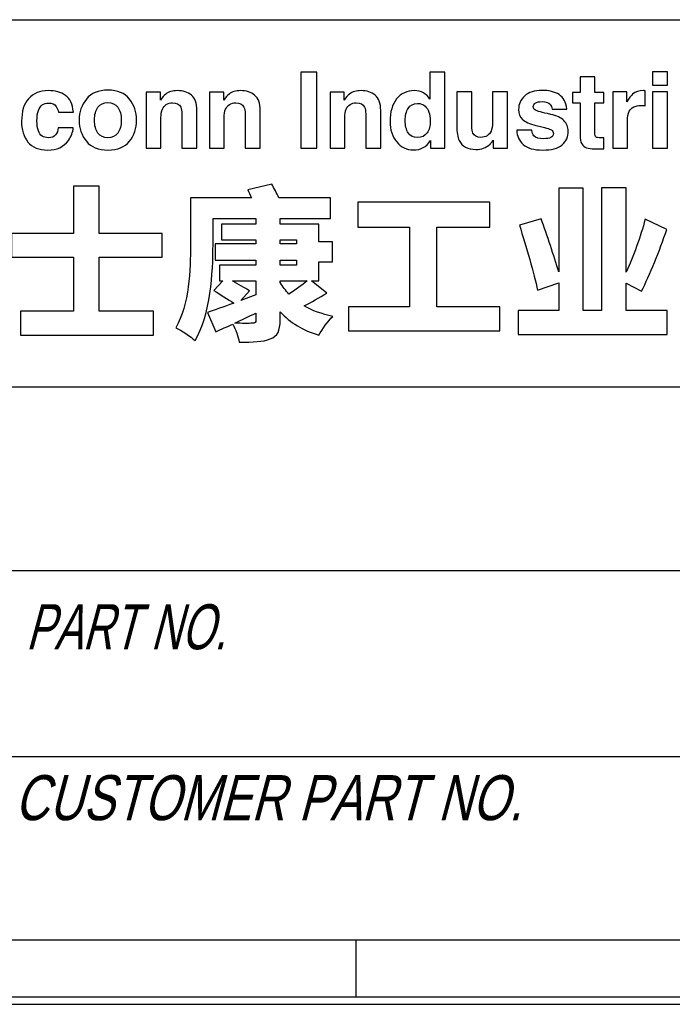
# Model space of a CAD drawing. Header units: millimetres. Extents: x 0 to 420, y 0 to 297.
# Tile 5 of 13: x 354 to 386, y 0 to 47. Entities that reach past the tile are written whole.
import ezdxf

# ---------------------------------------------------------------- set-up
doc = ezdxf.new("R2010")
doc.units = ezdxf.units.MM
doc.header["$LTSCALE"] = 23.1
doc.layers.get('0').update_dxf_attribs({"linetype": 'CONTINUOUS'})
doc.styles.add('TEXTSTYLE_10', font='txt', dxfattribs={"width": 0.78602})
doc.styles.add('TEXTSTYLE_9', font='txt', dxfattribs={"width": 0.703095})

msp = doc.modelspace()

# ---------------------------------------------------------------- linework, layer by layer
at = {"color": 7, "linetype": 'CONTINUOUS', "true_color": 0xf5f5f5}
for p, q in [((234.756, 47.473), (417.234, 47.473)), ((234.756, 29.765), (417.234, 29.765)), ((234.756, 20.911), (417.234, 20.911)), ((234.756, 11.955), (417.234, 11.955)), ((2.782, 3.102), (417.234, 3.102)), ((370.592, 0.358), (370.592, 3.102)), ((0, 0), (420, 0)), ((0.038, 0.358), (419.978, 0.358))]:
    msp.add_line(p, q, dxfattribs=at)
at = {"color": 7, "linetype": 'CONTINUOUS'}
for points, knots in [([(368.691, 41.278), (368.691, 41.278), (367.93, 41.278), (367.93, 41.278), (367.93, 41.278), (367.93, 41.278), (367.93, 44.942), (367.93, 44.942), (367.93, 44.942), (367.93, 44.942), (368.691, 44.942), (368.691, 44.942), (368.691, 44.942), (368.691, 44.942), (368.691, 41.278), (368.691, 41.278)], [0, 0, 0, 0, 0.2, 0.2, 0.2, 0.2, 0.4, 0.4, 0.4, 0.4, 0.6, 0.6, 0.6, 0.6, 1, 1, 1, 1]), ([(373.842, 43.944), (373.969, 43.872), (374.073, 43.772), (374.153, 43.645), (374.153, 43.645), (374.153, 43.645), (374.153, 44.937), (374.153, 44.937), (374.153, 44.937), (374.153, 44.937), (374.871, 44.937), (374.871, 44.937), (374.871, 44.937), (374.871, 44.937), (374.871, 41.278), (374.871, 41.278), (374.871, 41.278), (374.871, 41.278), (374.182, 41.278), (374.182, 41.278), (374.182, 41.278), (374.182, 41.278), (374.182, 41.653), (374.182, 41.653), (374.182, 41.653), (374.081, 41.492), (373.966, 41.375), (373.837, 41.303), (373.837, 41.303), (373.707, 41.23), (373.546, 41.193), (373.354, 41.193), (373.354, 41.193), (373.038, 41.193), (372.771, 41.321), (372.555, 41.577), (372.555, 41.577), (372.339, 41.833), (372.231, 42.162), (372.231, 42.563), (372.231, 42.563), (372.231, 43.025), (372.337, 43.389), (372.55, 43.654), (372.55, 43.654), (372.763, 43.92), (373.048, 44.052), (373.404, 44.052), (373.404, 44.052), (373.568, 44.052), (373.714, 44.016), (373.842, 43.944)], [0, 0, 0, 0, 0.071429, 0.071429, 0.071429, 0.071429, 0.142857, 0.142857, 0.142857, 0.142857, 0.214286, 0.214286, 0.214286, 0.214286, 0.285714, 0.285714, 0.285714, 0.285714, 0.357143, 0.357143, 0.357143, 0.357143, 0.428571, 0.428571, 0.428571, 0.428571, 0.5, 0.5, 0.5, 0.5, 0.571429, 0.571429, 0.571429, 0.571429, 0.642857, 0.642857, 0.642857, 0.642857, 0.714286, 0.714286, 0.714286, 0.714286, 0.785714, 0.785714, 0.785714, 0.785714, 0.857143, 0.857143, 0.857143, 0.857143, 1, 1, 1, 1]), ([(381.034, 43.458), (381.034, 43.458), (381.034, 43.963), (381.034, 43.963), (381.034, 43.963), (381.034, 43.963), (381.412, 43.963), (381.412, 43.963), (381.412, 43.963), (381.412, 43.963), (381.412, 44.719), (381.412, 44.719), (381.412, 44.719), (381.412, 44.719), (382.114, 44.719), (382.114, 44.719), (382.114, 44.719), (382.114, 44.719), (382.114, 43.963), (382.114, 43.963), (382.114, 43.963), (382.114, 43.963), (382.554, 43.963), (382.554, 43.963), (382.554, 43.963), (382.554, 43.963), (382.554, 43.458), (382.554, 43.458), (382.554, 43.458), (382.554, 43.458), (382.114, 43.458), (382.114, 43.458), (382.114, 43.458), (382.114, 43.458), (382.114, 42.026), (382.114, 42.026), (382.114, 42.026), (382.114, 41.915), (382.128, 41.846), (382.156, 41.819), (382.156, 41.819), (382.184, 41.791), (382.27, 41.777), (382.414, 41.777), (382.414, 41.777), (382.436, 41.777), (382.459, 41.778), (382.483, 41.779), (382.483, 41.779), (382.507, 41.779), (382.53, 41.781), (382.554, 41.782), (382.554, 41.782), (382.554, 41.782), (382.554, 41.253), (382.554, 41.253), (382.554, 41.253), (382.554, 41.253), (382.218, 41.24), (382.218, 41.24), (382.218, 41.24), (381.883, 41.229), (381.655, 41.287), (381.532, 41.415), (381.532, 41.415), (381.452, 41.496), (381.412, 41.621), (381.412, 41.79), (381.412, 41.79), (381.412, 41.79), (381.412, 43.458), (381.412, 43.458), (381.412, 43.458), (381.412, 43.458), (381.034, 43.458), (381.034, 43.458)], [0, 0, 0, 0, 0.05, 0.05, 0.05, 0.05, 0.1, 0.1, 0.1, 0.1, 0.15, 0.15, 0.15, 0.15, 0.2, 0.2, 0.2, 0.2, 0.25, 0.25, 0.25, 0.25, 0.3, 0.3, 0.3, 0.3, 0.35, 0.35, 0.35, 0.35, 0.4, 0.4, 0.4, 0.4, 0.45, 0.45, 0.45, 0.45, 0.5, 0.5, 0.5, 0.5, 0.55, 0.55, 0.55, 0.55, 0.6, 0.6, 0.6, 0.6, 0.65, 0.65, 0.65, 0.65, 0.7, 0.7, 0.7, 0.7, 0.75, 0.75, 0.75, 0.75, 0.8, 0.8, 0.8, 0.8, 0.85, 0.85, 0.85, 0.85, 0.9, 0.9, 0.9, 0.9, 1, 1, 1, 1]), ([(385.619, 44.311), (385.619, 44.311), (384.901, 44.311), (384.901, 44.311), (384.901, 44.311), (384.901, 44.311), (384.901, 44.965), (384.901, 44.965), (384.901, 44.965), (384.901, 44.965), (385.619, 44.965), (385.619, 44.965), (385.619, 44.965), (385.619, 44.965), (385.619, 44.311), (385.619, 44.311)], [0, 0, 0, 0, 0.2, 0.2, 0.2, 0.2, 0.4, 0.4, 0.4, 0.4, 0.6, 0.6, 0.6, 0.6, 1, 1, 1, 1]), ([(356.225, 43.015), (356.212, 43.117), (356.177, 43.208), (356.123, 43.289), (356.123, 43.289), (356.042, 43.398), (355.919, 43.453), (355.751, 43.453), (355.751, 43.453), (355.512, 43.453), (355.348, 43.335), (355.26, 43.098), (355.26, 43.098), (355.213, 42.972), (355.191, 42.805), (355.191, 42.597), (355.191, 42.597), (355.191, 42.398), (355.213, 42.239), (355.26, 42.118), (355.26, 42.118), (355.345, 41.893), (355.504, 41.78), (355.739, 41.78), (355.739, 41.78), (355.905, 41.78), (356.023, 41.825), (356.092, 41.914), (356.092, 41.914), (356.162, 42.004), (356.205, 42.12), (356.22, 42.262), (356.22, 42.262), (356.22, 42.262), (356.943, 42.262), (356.943, 42.262), (356.943, 42.262), (356.926, 42.047), (356.849, 41.843), (356.709, 41.651), (356.709, 41.651), (356.487, 41.341), (356.158, 41.186), (355.721, 41.186), (355.721, 41.186), (355.285, 41.186), (354.964, 41.315), (354.758, 41.574), (354.758, 41.574), (354.552, 41.832), (354.45, 42.167), (354.45, 42.579), (354.45, 42.579), (354.45, 43.044), (354.563, 43.406), (354.791, 43.664), (354.791, 43.664), (355.018, 43.923), (355.331, 44.052), (355.731, 44.052), (355.731, 44.052), (356.071, 44.052), (356.349, 43.976), (356.566, 43.824), (356.566, 43.824), (356.783, 43.671), (356.911, 43.402), (356.951, 43.015), (356.951, 43.015), (356.951, 43.015), (356.225, 43.015), (356.225, 43.015)], [0, 0, 0, 0, 0.052632, 0.052632, 0.052632, 0.052632, 0.105263, 0.105263, 0.105263, 0.105263, 0.157895, 0.157895, 0.157895, 0.157895, 0.210526, 0.210526, 0.210526, 0.210526, 0.263158, 0.263158, 0.263158, 0.263158, 0.315789, 0.315789, 0.315789, 0.315789, 0.368421, 0.368421, 0.368421, 0.368421, 0.421053, 0.421053, 0.421053, 0.421053, 0.473684, 0.473684, 0.473684, 0.473684, 0.526316, 0.526316, 0.526316, 0.526316, 0.578947, 0.578947, 0.578947, 0.578947, 0.631579, 0.631579, 0.631579, 0.631579, 0.684211, 0.684211, 0.684211, 0.684211, 0.736842, 0.736842, 0.736842, 0.736842, 0.789474, 0.789474, 0.789474, 0.789474, 0.842105, 0.842105, 0.842105, 0.842105, 0.894737, 0.894737, 0.894737, 0.894737, 1, 1, 1, 1]), ([(359.659, 41.609), (359.43, 41.327), (359.083, 41.186), (358.617, 41.186), (358.617, 41.186), (358.151, 41.186), (357.804, 41.327), (357.576, 41.609), (357.576, 41.609), (357.347, 41.891), (357.232, 42.231), (357.232, 42.629), (357.232, 42.629), (357.232, 43.02), (357.347, 43.358), (357.576, 43.645), (357.576, 43.645), (357.804, 43.932), (358.151, 44.075), (358.617, 44.075), (358.617, 44.075), (359.083, 44.075), (359.43, 43.932), (359.659, 43.645), (359.659, 43.645), (359.888, 43.358), (360.002, 43.02), (360.002, 42.629), (360.002, 42.629), (360.002, 42.231), (359.888, 41.891), (359.659, 41.609)], [0, 0, 0, 0, 0.111111, 0.111111, 0.111111, 0.111111, 0.222222, 0.222222, 0.222222, 0.222222, 0.333333, 0.333333, 0.333333, 0.333333, 0.444444, 0.444444, 0.444444, 0.444444, 0.555556, 0.555556, 0.555556, 0.555556, 0.666667, 0.666667, 0.666667, 0.666667, 0.777778, 0.777778, 0.777778, 0.777778, 1, 1, 1, 1]), ([(362.648, 43.832), (362.825, 43.686), (362.914, 43.442), (362.914, 43.102), (362.914, 43.102), (362.914, 43.102), (362.914, 41.278), (362.914, 41.278), (362.914, 41.278), (362.914, 41.278), (362.188, 41.278), (362.188, 41.278), (362.188, 41.278), (362.188, 41.278), (362.188, 42.926), (362.188, 42.926), (362.188, 42.926), (362.188, 43.069), (362.169, 43.178), (362.131, 43.254), (362.131, 43.254), (362.062, 43.393), (361.93, 43.463), (361.736, 43.463), (361.736, 43.463), (361.498, 43.463), (361.334, 43.361), (361.245, 43.157), (361.245, 43.157), (361.199, 43.049), (361.176, 42.912), (361.176, 42.745), (361.176, 42.745), (361.176, 42.745), (361.176, 41.278), (361.176, 41.278), (361.176, 41.278), (361.176, 41.278), (360.467, 41.278), (360.467, 41.278), (360.467, 41.278), (360.467, 41.278), (360.467, 43.983), (360.467, 43.983), (360.467, 43.983), (360.467, 43.983), (361.153, 43.983), (361.153, 43.983), (361.153, 43.983), (361.153, 43.983), (361.153, 43.587), (361.153, 43.587), (361.153, 43.587), (361.244, 43.727), (361.33, 43.827), (361.411, 43.888), (361.411, 43.888), (361.556, 43.998), (361.74, 44.052), (361.963, 44.052), (361.963, 44.052), (362.242, 44.052), (362.47, 43.979), (362.648, 43.832)], [0, 0, 0, 0, 0.058824, 0.058824, 0.058824, 0.058824, 0.117647, 0.117647, 0.117647, 0.117647, 0.176471, 0.176471, 0.176471, 0.176471, 0.235294, 0.235294, 0.235294, 0.235294, 0.294118, 0.294118, 0.294118, 0.294118, 0.352941, 0.352941, 0.352941, 0.352941, 0.411765, 0.411765, 0.411765, 0.411765, 0.470588, 0.470588, 0.470588, 0.470588, 0.529412, 0.529412, 0.529412, 0.529412, 0.588235, 0.588235, 0.588235, 0.588235, 0.647059, 0.647059, 0.647059, 0.647059, 0.705882, 0.705882, 0.705882, 0.705882, 0.764706, 0.764706, 0.764706, 0.764706, 0.823529, 0.823529, 0.823529, 0.823529, 0.882353, 0.882353, 0.882353, 0.882353, 1, 1, 1, 1]), ([(365.697, 43.832), (365.875, 43.686), (365.963, 43.442), (365.963, 43.102), (365.963, 43.102), (365.963, 43.102), (365.963, 41.278), (365.963, 41.278), (365.963, 41.278), (365.963, 41.278), (365.238, 41.278), (365.238, 41.278), (365.238, 41.278), (365.238, 41.278), (365.238, 42.926), (365.238, 42.926), (365.238, 42.926), (365.238, 43.069), (365.219, 43.178), (365.181, 43.254), (365.181, 43.254), (365.112, 43.393), (364.98, 43.463), (364.786, 43.463), (364.786, 43.463), (364.547, 43.463), (364.383, 43.361), (364.295, 43.157), (364.295, 43.157), (364.249, 43.049), (364.226, 42.912), (364.226, 42.745), (364.226, 42.745), (364.226, 42.745), (364.226, 41.278), (364.226, 41.278), (364.226, 41.278), (364.226, 41.278), (363.517, 41.278), (363.517, 41.278), (363.517, 41.278), (363.517, 41.278), (363.517, 43.983), (363.517, 43.983), (363.517, 43.983), (363.517, 43.983), (364.203, 43.983), (364.203, 43.983), (364.203, 43.983), (364.203, 43.983), (364.203, 43.587), (364.203, 43.587), (364.203, 43.587), (364.294, 43.727), (364.38, 43.827), (364.461, 43.888), (364.461, 43.888), (364.606, 43.998), (364.79, 44.052), (365.013, 44.052), (365.013, 44.052), (365.292, 44.052), (365.52, 43.979), (365.697, 43.832)], [0, 0, 0, 0, 0.058824, 0.058824, 0.058824, 0.058824, 0.117647, 0.117647, 0.117647, 0.117647, 0.176471, 0.176471, 0.176471, 0.176471, 0.235294, 0.235294, 0.235294, 0.235294, 0.294118, 0.294118, 0.294118, 0.294118, 0.352941, 0.352941, 0.352941, 0.352941, 0.411765, 0.411765, 0.411765, 0.411765, 0.470588, 0.470588, 0.470588, 0.470588, 0.529412, 0.529412, 0.529412, 0.529412, 0.588235, 0.588235, 0.588235, 0.588235, 0.647059, 0.647059, 0.647059, 0.647059, 0.705882, 0.705882, 0.705882, 0.705882, 0.764706, 0.764706, 0.764706, 0.764706, 0.823529, 0.823529, 0.823529, 0.823529, 0.882353, 0.882353, 0.882353, 0.882353, 1, 1, 1, 1]), ([(371.514, 43.832), (371.692, 43.686), (371.78, 43.442), (371.78, 43.102), (371.78, 43.102), (371.78, 43.102), (371.78, 41.278), (371.78, 41.278), (371.78, 41.278), (371.78, 41.278), (371.055, 41.278), (371.055, 41.278), (371.055, 41.278), (371.055, 41.278), (371.055, 42.926), (371.055, 42.926), (371.055, 42.926), (371.055, 43.069), (371.036, 43.178), (370.998, 43.254), (370.998, 43.254), (370.929, 43.393), (370.797, 43.463), (370.603, 43.463), (370.603, 43.463), (370.365, 43.463), (370.201, 43.361), (370.112, 43.157), (370.112, 43.157), (370.066, 43.049), (370.043, 42.912), (370.043, 42.745), (370.043, 42.745), (370.043, 42.745), (370.043, 41.278), (370.043, 41.278), (370.043, 41.278), (370.043, 41.278), (369.334, 41.278), (369.334, 41.278), (369.334, 41.278), (369.334, 41.278), (369.334, 43.983), (369.334, 43.983), (369.334, 43.983), (369.334, 43.983), (370.02, 43.983), (370.02, 43.983), (370.02, 43.983), (370.02, 43.983), (370.02, 43.587), (370.02, 43.587), (370.02, 43.587), (370.111, 43.727), (370.197, 43.827), (370.278, 43.888), (370.278, 43.888), (370.423, 43.998), (370.607, 44.052), (370.83, 44.052), (370.83, 44.052), (371.109, 44.052), (371.337, 43.979), (371.514, 43.832)], [0, 0, 0, 0, 0.058824, 0.058824, 0.058824, 0.058824, 0.117647, 0.117647, 0.117647, 0.117647, 0.176471, 0.176471, 0.176471, 0.176471, 0.235294, 0.235294, 0.235294, 0.235294, 0.294118, 0.294118, 0.294118, 0.294118, 0.352941, 0.352941, 0.352941, 0.352941, 0.411765, 0.411765, 0.411765, 0.411765, 0.470588, 0.470588, 0.470588, 0.470588, 0.529412, 0.529412, 0.529412, 0.529412, 0.588235, 0.588235, 0.588235, 0.588235, 0.647059, 0.647059, 0.647059, 0.647059, 0.705882, 0.705882, 0.705882, 0.705882, 0.764706, 0.764706, 0.764706, 0.764706, 0.823529, 0.823529, 0.823529, 0.823529, 0.882353, 0.882353, 0.882353, 0.882353, 1, 1, 1, 1]), ([(376.176, 43.988), (376.176, 43.988), (376.176, 42.354), (376.176, 42.354), (376.176, 42.354), (376.176, 42.2), (376.195, 42.084), (376.23, 42.006), (376.23, 42.006), (376.295, 41.869), (376.421, 41.8), (376.609, 41.8), (376.609, 41.8), (376.85, 41.8), (377.015, 41.898), (377.104, 42.093), (377.104, 42.093), (377.15, 42.199), (377.173, 42.339), (377.173, 42.513), (377.173, 42.513), (377.173, 42.513), (377.173, 43.988), (377.173, 43.988), (377.173, 43.988), (377.173, 43.988), (377.892, 43.988), (377.892, 43.988), (377.892, 43.988), (377.892, 43.988), (377.892, 41.278), (377.892, 41.278), (377.892, 41.278), (377.892, 41.278), (377.203, 41.278), (377.203, 41.278), (377.203, 41.278), (377.203, 41.278), (377.203, 41.66), (377.203, 41.66), (377.203, 41.66), (377.197, 41.652), (377.18, 41.627), (377.153, 41.586), (377.153, 41.586), (377.127, 41.545), (377.095, 41.508), (377.059, 41.477), (377.059, 41.477), (376.948, 41.377), (376.842, 41.309), (376.738, 41.273), (376.738, 41.273), (376.635, 41.236), (376.514, 41.218), (376.375, 41.218), (376.375, 41.218), (375.975, 41.218), (375.706, 41.362), (375.567, 41.651), (375.567, 41.651), (375.489, 41.81), (375.45, 42.044), (375.45, 42.354), (375.45, 42.354), (375.45, 42.354), (375.45, 43.988), (375.45, 43.988), (375.45, 43.988), (375.45, 43.988), (376.176, 43.988), (376.176, 43.988)], [0, 0, 0, 0, 0.052632, 0.052632, 0.052632, 0.052632, 0.105263, 0.105263, 0.105263, 0.105263, 0.157895, 0.157895, 0.157895, 0.157895, 0.210526, 0.210526, 0.210526, 0.210526, 0.263158, 0.263158, 0.263158, 0.263158, 0.315789, 0.315789, 0.315789, 0.315789, 0.368421, 0.368421, 0.368421, 0.368421, 0.421053, 0.421053, 0.421053, 0.421053, 0.473684, 0.473684, 0.473684, 0.473684, 0.526316, 0.526316, 0.526316, 0.526316, 0.578947, 0.578947, 0.578947, 0.578947, 0.631579, 0.631579, 0.631579, 0.631579, 0.684211, 0.684211, 0.684211, 0.684211, 0.736842, 0.736842, 0.736842, 0.736842, 0.789474, 0.789474, 0.789474, 0.789474, 0.842105, 0.842105, 0.842105, 0.842105, 0.894737, 0.894737, 0.894737, 0.894737, 1, 1, 1, 1]), ([(379.069, 42.143), (379.084, 42.017), (379.117, 41.927), (379.167, 41.874), (379.167, 41.874), (379.255, 41.78), (379.418, 41.733), (379.656, 41.733), (379.656, 41.733), (379.796, 41.733), (379.908, 41.753), (379.99, 41.795), (379.99, 41.795), (380.072, 41.836), (380.114, 41.898), (380.114, 41.981), (380.114, 41.981), (380.114, 42.061), (380.08, 42.121), (380.014, 42.163), (380.014, 42.163), (379.947, 42.204), (379.7, 42.275), (379.273, 42.377), (379.273, 42.377), (378.965, 42.453), (378.748, 42.548), (378.622, 42.663), (378.622, 42.663), (378.496, 42.775), (378.433, 42.938), (378.433, 43.15), (378.433, 43.15), (378.433, 43.4), (378.531, 43.615), (378.728, 43.795), (378.728, 43.795), (378.925, 43.975), (379.202, 44.065), (379.559, 44.065), (379.559, 44.065), (379.898, 44.065), (380.174, 43.997), (380.387, 43.862), (380.387, 43.862), (380.601, 43.727), (380.724, 43.494), (380.755, 43.162), (380.755, 43.162), (380.755, 43.162), (380.046, 43.162), (380.046, 43.162), (380.046, 43.162), (380.036, 43.253), (380.011, 43.326), (379.969, 43.379), (379.969, 43.379), (379.891, 43.475), (379.758, 43.523), (379.57, 43.523), (379.57, 43.523), (379.415, 43.523), (379.305, 43.499), (379.24, 43.451), (379.24, 43.451), (379.174, 43.403), (379.141, 43.346), (379.141, 43.282), (379.141, 43.282), (379.141, 43.2), (379.176, 43.142), (379.246, 43.105), (379.246, 43.105), (379.316, 43.067), (379.562, 43.001), (379.986, 42.909), (379.986, 42.909), (380.268, 42.842), (380.48, 42.742), (380.621, 42.608), (380.621, 42.608), (380.76, 42.472), (380.83, 42.302), (380.83, 42.098), (380.83, 42.098), (380.83, 41.83), (380.729, 41.61), (380.529, 41.441), (380.529, 41.441), (380.329, 41.271), (380.02, 41.186), (379.601, 41.186), (379.601, 41.186), (379.175, 41.186), (378.86, 41.276), (378.656, 41.455), (378.656, 41.455), (378.452, 41.635), (378.351, 41.865), (378.351, 42.143), (378.351, 42.143), (378.351, 42.143), (379.069, 42.143), (379.069, 42.143)], [0, 0, 0, 0, 0.037037, 0.037037, 0.037037, 0.037037, 0.074074, 0.074074, 0.074074, 0.074074, 0.111111, 0.111111, 0.111111, 0.111111, 0.148148, 0.148148, 0.148148, 0.148148, 0.185185, 0.185185, 0.185185, 0.185185, 0.222222, 0.222222, 0.222222, 0.222222, 0.259259, 0.259259, 0.259259, 0.259259, 0.296296, 0.296296, 0.296296, 0.296296, 0.333333, 0.333333, 0.333333, 0.333333, 0.37037, 0.37037, 0.37037, 0.37037, 0.407407, 0.407407, 0.407407, 0.407407, 0.444444, 0.444444, 0.444444, 0.444444, 0.481481, 0.481481, 0.481481, 0.481481, 0.518519, 0.518519, 0.518519, 0.518519, 0.555556, 0.555556, 0.555556, 0.555556, 0.592593, 0.592593, 0.592593, 0.592593, 0.62963, 0.62963, 0.62963, 0.62963, 0.666667, 0.666667, 0.666667, 0.666667, 0.703704, 0.703704, 0.703704, 0.703704, 0.740741, 0.740741, 0.740741, 0.740741, 0.777778, 0.777778, 0.777778, 0.777778, 0.814815, 0.814815, 0.814815, 0.814815, 0.851852, 0.851852, 0.851852, 0.851852, 0.888889, 0.888889, 0.888889, 0.888889, 0.925926, 0.925926, 0.925926, 0.925926, 1, 1, 1, 1]), ([(384.488, 44.051), (384.497, 44.05), (384.518, 44.049), (384.549, 44.047), (384.549, 44.047), (384.549, 44.047), (384.549, 43.321), (384.549, 43.321), (384.549, 43.321), (384.504, 43.326), (384.465, 43.33), (384.43, 43.331), (384.43, 43.331), (384.395, 43.333), (384.367, 43.334), (384.345, 43.334), (384.345, 43.334), (384.06, 43.334), (383.869, 43.241), (383.771, 43.055), (383.771, 43.055), (383.716, 42.951), (383.689, 42.79), (383.689, 42.573), (383.689, 42.573), (383.689, 42.573), (383.689, 41.278), (383.689, 41.278), (383.689, 41.278), (383.689, 41.278), (382.975, 41.278), (382.975, 41.278), (382.975, 41.278), (382.975, 41.278), (382.975, 43.988), (382.975, 43.988), (382.975, 43.988), (382.975, 43.988), (383.651, 43.988), (383.651, 43.988), (383.651, 43.988), (383.651, 43.988), (383.651, 43.515), (383.651, 43.515), (383.651, 43.515), (383.761, 43.696), (383.856, 43.819), (383.938, 43.886), (383.938, 43.886), (384.07, 43.997), (384.242, 44.052), (384.454, 44.052), (384.454, 44.052), (384.468, 44.052), (384.479, 44.052), (384.488, 44.051)], [0, 0, 0, 0, 0.066667, 0.066667, 0.066667, 0.066667, 0.133333, 0.133333, 0.133333, 0.133333, 0.2, 0.2, 0.2, 0.2, 0.266667, 0.266667, 0.266667, 0.266667, 0.333333, 0.333333, 0.333333, 0.333333, 0.4, 0.4, 0.4, 0.4, 0.466667, 0.466667, 0.466667, 0.466667, 0.533333, 0.533333, 0.533333, 0.533333, 0.6, 0.6, 0.6, 0.6, 0.666667, 0.666667, 0.666667, 0.666667, 0.733333, 0.733333, 0.733333, 0.733333, 0.8, 0.8, 0.8, 0.8, 0.866667, 0.866667, 0.866667, 0.866667, 1, 1, 1, 1]), ([(384.901, 43.988), (384.901, 43.988), (384.901, 43.988), (384.901, 43.988), (384.901, 43.988), (384.901, 43.988), (385.619, 43.988), (385.619, 43.988), (385.619, 43.988), (385.619, 43.988), (385.619, 41.278), (385.619, 41.278), (385.619, 41.278), (385.619, 41.278), (384.901, 41.278), (384.901, 41.278), (384.901, 41.278), (384.901, 41.278), (384.901, 43.988), (384.901, 43.988)], [0, 0, 0, 0, 0.166667, 0.166667, 0.166667, 0.166667, 0.333333, 0.333333, 0.333333, 0.333333, 0.5, 0.5, 0.5, 0.5, 0.666667, 0.666667, 0.666667, 0.666667, 1, 1, 1, 1]), ([(359.092, 42.001), (359.092, 42.001), (359.092, 42.001), (359.092, 42.001), (359.092, 42.001), (359.203, 42.148), (359.259, 42.357), (359.259, 42.629), (359.259, 42.629), (359.259, 42.9), (359.203, 43.109), (359.092, 43.256), (359.092, 43.256), (358.981, 43.402), (358.822, 43.475), (358.615, 43.475), (358.615, 43.475), (358.407, 43.475), (358.248, 43.402), (358.136, 43.256), (358.136, 43.256), (358.024, 43.109), (357.968, 42.9), (357.968, 42.629), (357.968, 42.629), (357.968, 42.357), (358.024, 42.148), (358.136, 42.001), (358.136, 42.001), (358.248, 41.853), (358.407, 41.78), (358.615, 41.78), (358.615, 41.78), (358.822, 41.78), (358.981, 41.853), (359.092, 42.001)], [0, 0, 0, 0, 0.1, 0.1, 0.1, 0.1, 0.2, 0.2, 0.2, 0.2, 0.3, 0.3, 0.3, 0.3, 0.4, 0.4, 0.4, 0.4, 0.5, 0.5, 0.5, 0.5, 0.6, 0.6, 0.6, 0.6, 0.7, 0.7, 0.7, 0.7, 0.8, 0.8, 0.8, 0.8, 1, 1, 1, 1]), ([(374.016, 42.014), (374.016, 42.014), (374.016, 42.014), (374.016, 42.014), (374.016, 42.014), (374.12, 42.163), (374.172, 42.356), (374.172, 42.593), (374.172, 42.593), (374.172, 42.924), (374.089, 43.161), (373.921, 43.304), (373.921, 43.304), (373.818, 43.39), (373.699, 43.433), (373.563, 43.433), (373.563, 43.433), (373.356, 43.433), (373.204, 43.355), (373.107, 43.198), (373.107, 43.198), (373.01, 43.042), (372.961, 42.847), (372.961, 42.615), (372.961, 42.615), (372.961, 42.365), (373.011, 42.165), (373.11, 42.015), (373.11, 42.015), (373.208, 41.865), (373.358, 41.79), (373.558, 41.79), (373.558, 41.79), (373.759, 41.79), (373.911, 41.865), (374.016, 42.014)], [0, 0, 0, 0, 0.1, 0.1, 0.1, 0.1, 0.2, 0.2, 0.2, 0.2, 0.3, 0.3, 0.3, 0.3, 0.4, 0.4, 0.4, 0.4, 0.5, 0.5, 0.5, 0.5, 0.6, 0.6, 0.6, 0.6, 0.7, 0.7, 0.7, 0.7, 0.8, 0.8, 0.8, 0.8, 1, 1, 1, 1]), ([(358.19, 36.027), (358.19, 36.027), (358.19, 33.413), (358.19, 33.413), (358.19, 33.413), (358.19, 33.413), (360.812, 33.413), (360.812, 33.413), (360.812, 33.413), (360.812, 33.413), (360.812, 32.267), (360.812, 32.267), (360.812, 32.267), (360.812, 32.267), (354.406, 32.267), (354.406, 32.267), (354.406, 32.267), (354.406, 32.267), (354.406, 33.413), (354.406, 33.413), (354.406, 33.413), (354.406, 33.413), (356.95, 33.413), (356.95, 33.413), (356.95, 33.413), (356.95, 33.413), (356.95, 36.027), (356.95, 36.027), (356.95, 36.027), (356.95, 36.027), (353.972, 36.027), (353.972, 36.027), (353.972, 36.027), (353.972, 36.027), (353.972, 37.165), (353.972, 37.165), (353.972, 37.165), (353.972, 37.165), (356.95, 37.165), (356.95, 37.165), (356.95, 37.165), (356.95, 37.165), (356.95, 39.447), (356.95, 39.447), (356.95, 39.447), (356.95, 39.447), (358.19, 39.447), (358.19, 39.447), (358.19, 39.447), (358.19, 39.447), (358.19, 37.165), (358.19, 37.165), (358.19, 37.165), (358.19, 37.165), (361.231, 37.165), (361.231, 37.165), (361.231, 37.165), (361.231, 37.165), (361.231, 36.027), (361.231, 36.027), (361.231, 36.027), (361.231, 36.027), (358.19, 36.027), (358.19, 36.027)], [0, 0, 0, 0, 0.058824, 0.058824, 0.058824, 0.058824, 0.117647, 0.117647, 0.117647, 0.117647, 0.176471, 0.176471, 0.176471, 0.176471, 0.235294, 0.235294, 0.235294, 0.235294, 0.294118, 0.294118, 0.294118, 0.294118, 0.352941, 0.352941, 0.352941, 0.352941, 0.411765, 0.411765, 0.411765, 0.411765, 0.470588, 0.470588, 0.470588, 0.470588, 0.529412, 0.529412, 0.529412, 0.529412, 0.588235, 0.588235, 0.588235, 0.588235, 0.647059, 0.647059, 0.647059, 0.647059, 0.705882, 0.705882, 0.705882, 0.705882, 0.764706, 0.764706, 0.764706, 0.764706, 0.823529, 0.823529, 0.823529, 0.823529, 0.882353, 0.882353, 0.882353, 0.882353, 1, 1, 1, 1]), ([(369.179, 34.289), (368.816, 34.068), (368.429, 33.847), (368.081, 33.673), (368.081, 33.673), (368.476, 33.445), (368.942, 33.278), (369.463, 33.168), (369.463, 33.168), (369.242, 32.955), (368.942, 32.536), (368.8, 32.26), (368.8, 32.26), (368.034, 32.489), (367.41, 32.868), (366.928, 33.389), (366.928, 33.389), (366.928, 33.389), (366.928, 32.986), (366.928, 32.986), (366.928, 32.986), (366.928, 32.457), (366.81, 32.228), (366.454, 32.078), (366.454, 32.078), (366.091, 31.936), (365.625, 31.928), (364.953, 31.928), (364.953, 31.928), (364.906, 32.189), (364.779, 32.544), (364.645, 32.797), (364.645, 32.797), (364.361, 32.67), (364.084, 32.544), (363.832, 32.426), (363.832, 32.426), (363.832, 32.426), (363.421, 33.358), (363.421, 33.358), (363.421, 33.358), (363.761, 33.468), (364.203, 33.626), (364.685, 33.808), (364.685, 33.808), (364.424, 33.989), (364.021, 34.234), (363.721, 34.416), (363.721, 34.416), (363.721, 34.416), (364.156, 34.882), (364.156, 34.882), (364.156, 34.882), (364.156, 34.882), (363.998, 34.882), (363.998, 34.882), (363.998, 34.882), (363.998, 34.882), (363.998, 35.632), (363.998, 35.632), (363.998, 35.632), (363.998, 35.632), (365.759, 35.632), (365.759, 35.632), (365.759, 35.632), (365.759, 35.632), (365.759, 35.885), (365.759, 35.885), (365.759, 35.885), (365.759, 35.885), (363.8, 35.885), (363.8, 35.885), (363.8, 35.885), (363.8, 35.885), (363.8, 36.667), (363.8, 36.667), (363.8, 36.667), (363.8, 36.667), (365.759, 36.667), (365.759, 36.667), (365.759, 36.667), (365.759, 36.667), (365.759, 36.864), (365.759, 36.864), (365.759, 36.864), (365.759, 36.864), (364.1, 36.864), (364.1, 36.864), (364.1, 36.864), (364.1, 36.864), (364.1, 37.615), (364.1, 37.615), (364.1, 37.615), (364.1, 37.615), (365.759, 37.615), (365.759, 37.615), (365.759, 37.615), (365.759, 37.615), (365.759, 37.891), (365.759, 37.891), (365.759, 37.891), (365.759, 37.891), (363.689, 37.891), (363.689, 37.891), (363.689, 37.891), (363.689, 37.891), (363.689, 36.612), (363.689, 36.612), (363.689, 36.612), (363.689, 35.285), (363.563, 33.247), (362.821, 31.999), (362.821, 31.999), (362.623, 32.189), (362.141, 32.512), (361.889, 32.623), (361.889, 32.623), (362.552, 33.752), (362.6, 35.427), (362.6, 36.612), (362.6, 36.612), (362.6, 36.612), (362.6, 38.886), (362.6, 38.886), (362.6, 38.886), (362.6, 38.886), (365.546, 38.886), (365.546, 38.886), (365.546, 38.886), (365.49, 39.021), (365.419, 39.155), (365.364, 39.274), (365.364, 39.274), (365.364, 39.274), (366.525, 39.542), (366.525, 39.542), (366.525, 39.542), (366.644, 39.344), (366.762, 39.108), (366.865, 38.886), (366.865, 38.886), (366.865, 38.886), (369.361, 38.886), (369.361, 38.886), (369.361, 38.886), (369.361, 38.886), (369.361, 37.891), (369.361, 37.891), (369.361, 37.891), (369.361, 37.891), (366.928, 37.891), (366.928, 37.891), (366.928, 37.891), (366.928, 37.891), (366.928, 37.615), (366.928, 37.615), (366.928, 37.615), (366.928, 37.615), (368.792, 37.615), (368.792, 37.615), (368.792, 37.615), (368.792, 37.615), (368.792, 36.762), (368.792, 36.762), (368.792, 36.762), (368.792, 36.762), (369.448, 36.762), (369.448, 36.762), (369.448, 36.762), (369.448, 36.762), (369.448, 35.798), (369.448, 35.798), (369.448, 35.798), (369.448, 35.798), (368.792, 35.798), (368.792, 35.798), (368.792, 35.798), (368.792, 35.798), (368.792, 34.882), (368.792, 34.882), (368.792, 34.882), (368.792, 34.882), (368.445, 34.882), (368.445, 34.882), (368.445, 34.882), (368.445, 34.882), (369.179, 34.289), (369.179, 34.289)], [0, 0, 0, 0, 0.020833, 0.020833, 0.020833, 0.020833, 0.041667, 0.041667, 0.041667, 0.041667, 0.0625, 0.0625, 0.0625, 0.0625, 0.083333, 0.083333, 0.083333, 0.083333, 0.104167, 0.104167, 0.104167, 0.104167, 0.125, 0.125, 0.125, 0.125, 0.145833, 0.145833, 0.145833, 0.145833, 0.166667, 0.166667, 0.166667, 0.166667, 0.1875, 0.1875, 0.1875, 0.1875, 0.208333, 0.208333, 0.208333, 0.208333, 0.229167, 0.229167, 0.229167, 0.229167, 0.25, 0.25, 0.25, 0.25, 0.270833, 0.270833, 0.270833, 0.270833, 0.291667, 0.291667, 0.291667, 0.291667, 0.3125, 0.3125, 0.3125, 0.3125, 0.333333, 0.333333, 0.333333, 0.333333, 0.354167, 0.354167, 0.354167, 0.354167, 0.375, 0.375, 0.375, 0.375, 0.395833, 0.395833, 0.395833, 0.395833, 0.416667, 0.416667, 0.416667, 0.416667, 0.4375, 0.4375, 0.4375, 0.4375, 0.458333, 0.458333, 0.458333, 0.458333, 0.479167, 0.479167, 0.479167, 0.479167, 0.5, 0.5, 0.5, 0.5, 0.520833, 0.520833, 0.520833, 0.520833, 0.541667, 0.541667, 0.541667, 0.541667, 0.5625, 0.5625, 0.5625, 0.5625, 0.583333, 0.583333, 0.583333, 0.583333, 0.604167, 0.604167, 0.604167, 0.604167, 0.625, 0.625, 0.625, 0.625, 0.645833, 0.645833, 0.645833, 0.645833, 0.666667, 0.666667, 0.666667, 0.666667, 0.6875, 0.6875, 0.6875, 0.6875, 0.708333, 0.708333, 0.708333, 0.708333, 0.729167, 0.729167, 0.729167, 0.729167, 0.75, 0.75, 0.75, 0.75, 0.770833, 0.770833, 0.770833, 0.770833, 0.791667, 0.791667, 0.791667, 0.791667, 0.8125, 0.8125, 0.8125, 0.8125, 0.833333, 0.833333, 0.833333, 0.833333, 0.854167, 0.854167, 0.854167, 0.854167, 0.875, 0.875, 0.875, 0.875, 0.895833, 0.895833, 0.895833, 0.895833, 0.916667, 0.916667, 0.916667, 0.916667, 0.9375, 0.9375, 0.9375, 0.9375, 0.958333, 0.958333, 0.958333, 0.958333, 1, 1, 1, 1]), ([(385.598, 33.445), (385.598, 33.445), (385.598, 32.299), (385.598, 32.299), (385.598, 32.299), (385.598, 32.299), (378.41, 32.299), (378.41, 32.299), (378.41, 32.299), (378.41, 32.299), (378.41, 33.445), (378.41, 33.445), (378.41, 33.445), (378.41, 33.445), (380.369, 33.445), (380.369, 33.445), (380.369, 33.445), (380.369, 33.445), (380.369, 34.787), (380.369, 34.787), (380.369, 34.787), (380.369, 34.787), (379.35, 34.424), (379.35, 34.424), (379.35, 34.424), (379.192, 35.222), (378.797, 36.549), (378.473, 37.56), (378.473, 37.56), (378.473, 37.56), (379.524, 37.876), (379.524, 37.876), (379.524, 37.876), (379.8, 37.078), (380.148, 36.083), (380.369, 35.309), (380.369, 35.309), (380.369, 35.309), (380.369, 39.353), (380.369, 39.353), (380.369, 39.353), (380.369, 39.353), (381.554, 39.353), (381.554, 39.353), (381.554, 39.353), (381.554, 39.353), (381.554, 33.445), (381.554, 33.445), (381.554, 33.445), (381.554, 33.445), (382.438, 33.445), (382.438, 33.445), (382.438, 33.445), (382.438, 33.445), (382.438, 39.361), (382.438, 39.361), (382.438, 39.361), (382.438, 39.361), (383.623, 39.361), (383.623, 39.361), (383.623, 39.361), (383.623, 39.361), (383.623, 35.301), (383.623, 35.301), (383.623, 35.301), (383.963, 36.043), (384.327, 37.015), (384.54, 37.86), (384.54, 37.86), (384.54, 37.86), (385.583, 37.362), (385.583, 37.362), (385.583, 37.362), (385.235, 36.312), (384.761, 35.166), (384.366, 34.384), (384.366, 34.384), (384.366, 34.384), (383.623, 34.771), (383.623, 34.771), (383.623, 34.771), (383.623, 34.771), (383.623, 33.445), (383.623, 33.445), (383.623, 33.445), (383.623, 33.445), (385.598, 33.445), (385.598, 33.445)], [0, 0, 0, 0, 0.043478, 0.043478, 0.043478, 0.043478, 0.086957, 0.086957, 0.086957, 0.086957, 0.130435, 0.130435, 0.130435, 0.130435, 0.173913, 0.173913, 0.173913, 0.173913, 0.217391, 0.217391, 0.217391, 0.217391, 0.26087, 0.26087, 0.26087, 0.26087, 0.304348, 0.304348, 0.304348, 0.304348, 0.347826, 0.347826, 0.347826, 0.347826, 0.391304, 0.391304, 0.391304, 0.391304, 0.434783, 0.434783, 0.434783, 0.434783, 0.478261, 0.478261, 0.478261, 0.478261, 0.521739, 0.521739, 0.521739, 0.521739, 0.565217, 0.565217, 0.565217, 0.565217, 0.608696, 0.608696, 0.608696, 0.608696, 0.652174, 0.652174, 0.652174, 0.652174, 0.695652, 0.695652, 0.695652, 0.695652, 0.73913, 0.73913, 0.73913, 0.73913, 0.782609, 0.782609, 0.782609, 0.782609, 0.826087, 0.826087, 0.826087, 0.826087, 0.869565, 0.869565, 0.869565, 0.869565, 0.913043, 0.913043, 0.913043, 0.913043, 1, 1, 1, 1]), ([(377.523, 33.626), (377.523, 33.626), (377.523, 32.465), (377.523, 32.465), (377.523, 32.465), (377.523, 32.465), (370.233, 32.465), (370.233, 32.465), (370.233, 32.465), (370.233, 32.465), (370.233, 33.626), (370.233, 33.626), (370.233, 33.626), (370.233, 33.626), (373.163, 33.626), (373.163, 33.626), (373.163, 33.626), (373.163, 33.626), (373.163, 37.473), (373.163, 37.473), (373.163, 37.473), (373.163, 37.473), (370.683, 37.473), (370.683, 37.473), (370.683, 37.473), (370.683, 37.473), (370.683, 38.673), (370.683, 38.673), (370.683, 38.673), (370.683, 38.673), (377.049, 38.673), (377.049, 38.673), (377.049, 38.673), (377.049, 38.673), (377.049, 37.473), (377.049, 37.473), (377.049, 37.473), (377.049, 37.473), (374.482, 37.473), (374.482, 37.473), (374.482, 37.473), (374.482, 37.473), (374.482, 33.626), (374.482, 33.626), (374.482, 33.626), (374.482, 33.626), (377.523, 33.626), (377.523, 33.626)], [0, 0, 0, 0, 0.076923, 0.076923, 0.076923, 0.076923, 0.153846, 0.153846, 0.153846, 0.153846, 0.230769, 0.230769, 0.230769, 0.230769, 0.307692, 0.307692, 0.307692, 0.307692, 0.384615, 0.384615, 0.384615, 0.384615, 0.461538, 0.461538, 0.461538, 0.461538, 0.538462, 0.538462, 0.538462, 0.538462, 0.615385, 0.615385, 0.615385, 0.615385, 0.692308, 0.692308, 0.692308, 0.692308, 0.769231, 0.769231, 0.769231, 0.769231, 0.846154, 0.846154, 0.846154, 0.846154, 1, 1, 1, 1]), ([(366.928, 36.667), (366.928, 36.667), (366.928, 36.667), (366.928, 36.667), (366.928, 36.667), (366.928, 36.667), (367.71, 36.667), (367.71, 36.667), (367.71, 36.667), (367.71, 36.667), (367.71, 36.864), (367.71, 36.864), (367.71, 36.864), (367.71, 36.864), (366.928, 36.864), (366.928, 36.864), (366.928, 36.864), (366.928, 36.864), (366.928, 36.667), (366.928, 36.667)], [0, 0, 0, 0, 0.166667, 0.166667, 0.166667, 0.166667, 0.333333, 0.333333, 0.333333, 0.333333, 0.5, 0.5, 0.5, 0.5, 0.666667, 0.666667, 0.666667, 0.666667, 1, 1, 1, 1]), ([(366.928, 35.632), (366.928, 35.632), (366.928, 35.632), (366.928, 35.632), (366.928, 35.632), (366.928, 35.632), (367.71, 35.632), (367.71, 35.632), (367.71, 35.632), (367.71, 35.632), (367.71, 35.885), (367.71, 35.885), (367.71, 35.885), (367.71, 35.885), (366.928, 35.885), (366.928, 35.885), (366.928, 35.885), (366.928, 35.885), (366.928, 35.632), (366.928, 35.632)], [0, 0, 0, 0, 0.166667, 0.166667, 0.166667, 0.166667, 0.333333, 0.333333, 0.333333, 0.333333, 0.5, 0.5, 0.5, 0.5, 0.666667, 0.666667, 0.666667, 0.666667, 1, 1, 1, 1]), ([(364.622, 34.882), (364.622, 34.882), (364.622, 34.882), (364.622, 34.882), (364.622, 34.882), (364.914, 34.716), (365.246, 34.534), (365.443, 34.4), (365.443, 34.4), (365.443, 34.4), (365.024, 33.934), (365.024, 33.934), (365.024, 33.934), (365.024, 33.934), (365.759, 34.211), (365.759, 34.211), (365.759, 34.211), (365.759, 34.211), (365.759, 34.882), (365.759, 34.882), (365.759, 34.882), (365.759, 34.882), (364.622, 34.882), (364.622, 34.882)], [0, 0, 0, 0, 0.142857, 0.142857, 0.142857, 0.142857, 0.285714, 0.285714, 0.285714, 0.285714, 0.428571, 0.428571, 0.428571, 0.428571, 0.571429, 0.571429, 0.571429, 0.571429, 0.714286, 0.714286, 0.714286, 0.714286, 1, 1, 1, 1]), ([(366.928, 34.795), (366.928, 34.795), (366.928, 34.795), (366.928, 34.795), (366.928, 34.795), (367.047, 34.598), (367.189, 34.416), (367.355, 34.242), (367.355, 34.242), (367.655, 34.432), (367.986, 34.677), (368.231, 34.882), (368.231, 34.882), (368.231, 34.882), (366.928, 34.882), (366.928, 34.882), (366.928, 34.882), (366.928, 34.882), (366.928, 34.795), (366.928, 34.795)], [0, 0, 0, 0, 0.166667, 0.166667, 0.166667, 0.166667, 0.333333, 0.333333, 0.333333, 0.333333, 0.5, 0.5, 0.5, 0.5, 0.666667, 0.666667, 0.666667, 0.666667, 1, 1, 1, 1]), ([(365.759, 33.326), (365.759, 33.326), (365.759, 33.326), (365.759, 33.326), (365.759, 33.326), (365.419, 33.16), (365.072, 33.002), (364.74, 32.844), (364.74, 32.844), (365.064, 32.828), (365.459, 32.828), (365.57, 32.836), (365.57, 32.836), (365.711, 32.836), (365.759, 32.884), (365.759, 33.002), (365.759, 33.002), (365.759, 33.002), (365.759, 33.326), (365.759, 33.326)], [0, 0, 0, 0, 0.166667, 0.166667, 0.166667, 0.166667, 0.333333, 0.333333, 0.333333, 0.333333, 0.5, 0.5, 0.5, 0.5, 0.666667, 0.666667, 0.666667, 0.666667, 1, 1, 1, 1])]:
    msp.add_open_spline(points, degree=3, knots=knots, dxfattribs=at)

# ---------------------------------------------------------------- texts
at = {"color": 7, "linetype": 'CONTINUOUS', "true_color": 0xf5f5f5, "char_height": 2.17213, "attachment_point": 1, "line_spacing_factor": 0.9}
for s, insert, width, style in [('\\Q14.9999965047;PART NO.', (354.656, 19.288), 12.21773, 'TEXTSTYLE_9'), ('\\Q14.999997;CUSTOMER PART NO.', (354.107, 11.049), 29.02478, 'TEXTSTYLE_10')]:
    msp.add_mtext(s, dxfattribs=dict(at, insert=insert, width=width, style=style))

doc.saveas('drawing.dxf')
